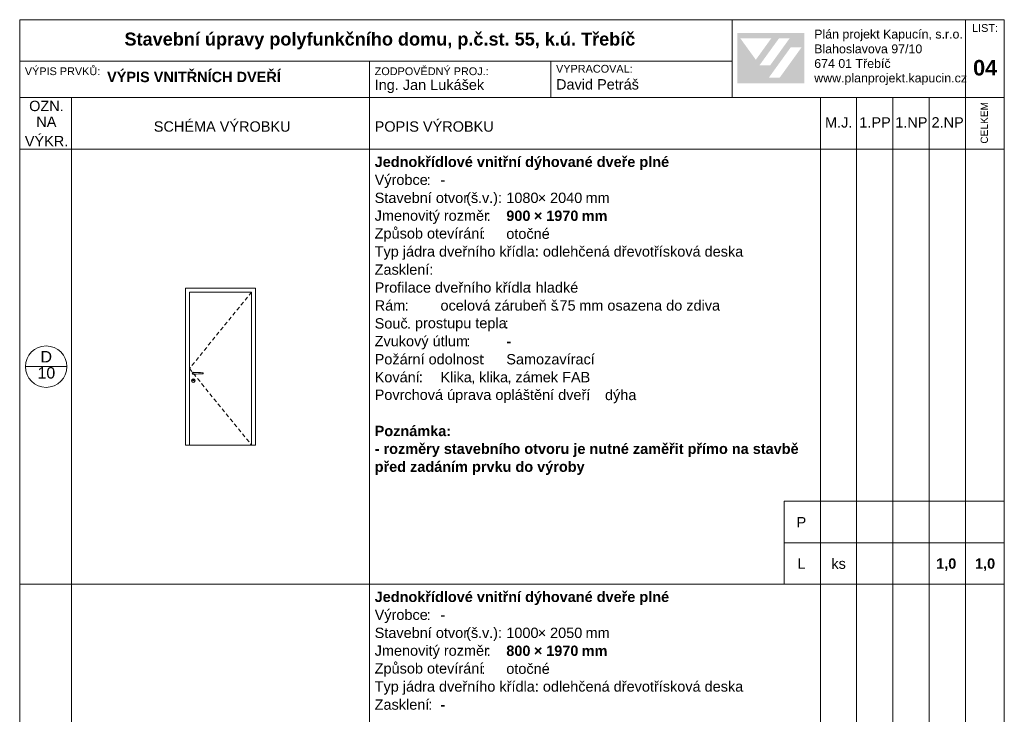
# Model space of a CAD drawing. Header units: millimetres. Extents: x 15381 to 191117, y -190522 to 367005.
# Tile 64 of 71: x 130117 to 149117, y 280891 to 294304. Entities that reach past the tile are written whole.
import ezdxf

# ---------------------------------------------------------------- set-up
doc = ezdxf.new("R2010")
doc.units = ezdxf.units.MM
doc.header["$MEASUREMENT"] = 0
doc.linetypes.add('Čárkovaná S', pattern=[125, 75, -50])
doc.styles.add('GENEROVANÝ_STYL_1', font='txt')
doc.styles.add('GENEROVANÝ_STYL_2', font='txt')

msp = doc.modelspace()

# ---------------------------------------------------------------- hatches: boundary and pattern name
at = {"linetype": 'Continuous', "lineweight": 13}
h = msp.add_hatch(color=7, dxfattribs=at)
h.paths.add_polyline_path([(143965.1, 293072.5), (145255.5, 293072.5), (145255.5, 294046), (143965.1, 294046)])
h.paths.add_polyline_path([(144024.4, 293943), (144619.5, 293942), (144322.2, 293530.8)], flags=0)
h.paths.add_polyline_path([(144394.9, 293426.1), (144768.7, 293943.6), (144974.3, 293943.6), (144600.4, 293425)], flags=0)
h.paths.add_polyline_path([(144781.2, 293182.3), (144571.6, 293182.3), (144994.1, 293767.9), (145203.6, 293767.9)], flags=0)

# ---------------------------------------------------------------- linework, layer by layer
at = {"color": 7, "linetype": 'Continuous', "lineweight": 20}
for p, q in [((149117.4, 294304.5), (130117.4, 294304.5)), ((130117.4, 294304.5), (130117.4, 266604.5)), ((143867.4, 292804.5), (143867.4, 294304.5)), ((148367.4, 294304.5), (148367.4, 292804.5)), ((149117.4, 266604.5), (149117.4, 294304.5)), ((143867.4, 293504.5), (130117.4, 293504.5)), ((136867.4, 293504.5), (136867.4, 292804.5)), ((140367.4, 293504.5), (140367.4, 292804.5)), ((149117.4, 292804.5), (130117.4, 292804.5)), ((131117.4, 292804.5), (131117.4, 291804.5)), ((136867.4, 292804.5), (136867.4, 291804.5)), ((145567.4, 292804.5), (145567.4, 291804.5)), ((146267.4, 292804.5), (146267.4, 291804.5)), ((146967.4, 292804.5), (146967.4, 291804.5)), ((147667.4, 292804.5), (147667.4, 291804.5)), ((148367.4, 292804.5), (148367.4, 291804.5)), ((146867.4, 291804.5), (130117.4, 291804.5)), ((131117.4, 291804.5), (131117.4, 283404.5)), ((136867.4, 291804.5), (136867.4, 283404.5)), ((145567.4, 291804.5), (145567.4, 283404.5)), ((146267.4, 291804.5), (146267.4, 283404.5)), ((149117.4, 291804.5), (146867.4, 291804.5)), ((146967.4, 291804.5), (146967.4, 283404.5)), ((147667.4, 291804.5), (147667.4, 283404.5)), ((148367.4, 291804.5), (148367.4, 283404.5)), ((134667.4, 289119.5), (133317.4, 289119.5)), ((133317.4, 289119.5), (133317.4, 286089.5)), ((134592.4, 289044.5), (133392.4, 289044.5)), ((133392.4, 289044.5), (133392.4, 286089.5)), ((134592.4, 286089.5), (134592.4, 289044.5)), ((134667.4, 286089.5), (134667.4, 289119.5)), ((131028, 287604.5), (130228, 287604.5)), ((133447.9, 287476.2), (133450.5, 287486)), ((133450.5, 287466.5), (133447.9, 287476.2)), ((133449.4, 287476.2), (133451.8, 287485.2)), ((133451.8, 287467.2), (133449.4, 287476.2)), ((133450.5, 287486), (133457.7, 287493.1)), ((133451.8, 287485.2), (133458.4, 287491.8)), ((133452.4, 287476.2), (133454.4, 287483.7)), ((133454.4, 287468.7), (133452.4, 287476.2)), ((133454.4, 287483.7), (133459.9, 287489.2)), ((133457.7, 287493.1), (133467.4, 287495.7)), ((133458.4, 287491.8), (133467.4, 287494.2)), ((133459.9, 287489.2), (133467.4, 287491.2)), ((133467.4, 287495.7), (133477.2, 287493.1)), ((133467.4, 287494.2), (133476.4, 287491.8)), ((133467.4, 287491.2), (133504.9, 287491.2)), ((133476.4, 287491.8), (133477, 287491.2)), ((133477.2, 287493.1), (133479, 287491.2)), ((133504.9, 287491.2), (133525, 287490.7)), ((133525, 287490.7), (133565.1, 287489.5)), ((133565.1, 287489.5), (133604.7, 287488.3)), ((133604.7, 287488.3), (133643.5, 287487.1)), ((133643.5, 287487.1), (133655.6, 287486.7)), ((133655.5, 287486.7), (133655.6, 287486.7)), ((133655.6, 287486.7), (133655.6, 287465.7)), ((133434.4, 287333.7), (133438.8, 287350.2)), ((133438.8, 287317.2), (133434.4, 287333.7)), ((133437.4, 287333.7), (133441.4, 287348.7)), ((133441.4, 287318.7), (133437.4, 287333.7)), ((133438.8, 287350.2), (133450.9, 287362.3)), ((133450.9, 287305.2), (133438.8, 287317.2)), ((133441.4, 287348.7), (133452.4, 287359.7)), ((133452.4, 287307.8), (133441.4, 287318.7)), ((133457.7, 287459.4), (133450.5, 287466.5)), ((133450.9, 287362.3), (133467.4, 287366.7)), ((133467.4, 287300.7), (133450.9, 287305.2)), ((133458.4, 287460.7), (133451.8, 287467.2)), ((133452.4, 287359.7), (133467.4, 287363.7)), ((133467.4, 287303.7), (133452.4, 287307.8)), ((133459.9, 287463.3), (133454.4, 287468.7)), ((133455.4, 287347.2), (133457, 287353.2)), ((133457, 287341.2), (133455.4, 287347.2)), ((133456.9, 287347.2), (133458.3, 287352.5)), ((133458.3, 287342), (133456.9, 287347.2)), ((133457, 287353.2), (133461.4, 287357.6)), ((133461.4, 287336.9), (133457, 287341.2)), ((133467.4, 287456.7), (133457.7, 287459.4)), ((133458.3, 287352.5), (133462.2, 287356.3)), ((133462.2, 287338.1), (133458.3, 287342)), ((133467.4, 287458.2), (133458.4, 287460.7)), ((133467.4, 287461.2), (133459.9, 287463.3)), ((133461.4, 287357.6), (133467.4, 287359.2)), ((133467.4, 287335.2), (133461.4, 287336.9)), ((133462.2, 287356.3), (133467.4, 287357.7)), ((133467.4, 287336.7), (133462.2, 287338.1)), ((133504.9, 287461.2), (133467.4, 287461.2)), ((133476.4, 287460.7), (133467.4, 287458.2)), ((133477.2, 287459.4), (133467.4, 287456.7)), ((133467.4, 287366.7), (133483.9, 287362.3)), ((133467.4, 287363.7), (133482.4, 287359.7)), ((133467.4, 287359.2), (133473.4, 287357.6)), ((133467.4, 287357.7), (133472.7, 287356.3)), ((133472.7, 287338.1), (133467.4, 287336.7)), ((133473.4, 287336.9), (133467.4, 287335.2)), ((133482.4, 287307.8), (133467.4, 287303.7)), ((133483.9, 287305.2), (133467.4, 287300.7)), ((133472.7, 287356.3), (133476.5, 287352.5)), ((133476.5, 287342), (133472.7, 287338.1)), ((133473.4, 287357.6), (133477.8, 287353.2)), ((133477.8, 287341.2), (133473.4, 287336.9)), ((133477, 287461.2), (133476.4, 287460.7)), ((133476.5, 287352.5), (133477.9, 287347.2)), ((133477.9, 287347.2), (133476.5, 287342)), ((133479, 287461.2), (133477.2, 287459.4)), ((133477.8, 287353.2), (133479.4, 287347.2)), ((133479.4, 287347.2), (133477.8, 287341.2)), ((133482.4, 287359.7), (133493.4, 287348.7)), ((133493.4, 287318.7), (133482.4, 287307.8)), ((133483.9, 287362.3), (133496, 287350.2)), ((133496, 287317.2), (133483.9, 287305.2)), ((133493.4, 287348.7), (133497.4, 287333.7)), ((133497.4, 287333.7), (133493.4, 287318.7)), ((133496, 287350.2), (133500.4, 287333.7)), ((133500.4, 287333.7), (133496, 287317.2)), ((133525, 287461.8), (133504.9, 287461.2)), ((133565.1, 287463), (133525, 287461.8)), ((133604.7, 287464.2), (133565.1, 287463)), ((133643.5, 287465.4), (133604.7, 287464.2)), ((133655.6, 287465.7), (133643.5, 287465.4)), ((133655.5, 287465.7), (133655.6, 287465.7)), ((133317.4, 286089.5), (134667.4, 286089.5)), ((144867.4, 285004.5), (144867.4, 283404.5)), ((149117.4, 285004.5), (144867.4, 285004.5)), ((149117.4, 284204.5), (144867.4, 284204.5)), ((149117.4, 283404.5), (130117.4, 283404.5)), ((131117.4, 283404.5), (131117.4, 275004.5)), ((136867.4, 283404.5), (136867.4, 275004.5)), ((145567.4, 283404.5), (145567.4, 275004.5)), ((146267.4, 283404.5), (146267.4, 275004.5)), ((146967.4, 283404.5), (146967.4, 275004.5)), ((147667.4, 283404.5), (147667.4, 275004.5)), ((148367.4, 283404.5), (148367.4, 275004.5))]:
    msp.add_line(p, q, dxfattribs=at)
at = {"color": 7, "linetype": 'Čárkovaná S', "lineweight": 20}
for p, q in [((134592.4, 289044.5), (133392.4, 287567)), ((133392.4, 287567), (134592.4, 286089.5))]:
    msp.add_line(p, q, dxfattribs=at)
at = {"color": 7, "linetype": 'Continuous', "lineweight": 20}
msp.add_circle((130628, 287604.5), 400, dxfattribs=at)

# ---------------------------------------------------------------- texts
at = {"color": 7, "linetype": 'Continuous', "lineweight": 20, "attachment_point": 7}
for s, insert, char_height, style in [('\\A1;{\\pql;\\fArial|b0|i0|c238|p38;LIST:}', (148495.5, 294066.5), 150, 'GENEROVANÝ_STYL_1'), ('\\A1;{\\pql;\\fArial|b1|i0|c238|p38;Stavební úpravy polyfunkčního domu, p.č.st. 55, k.ú. Třebíč}', (132139.9, 293730.1), 250, 'GENEROVANÝ_STYL_2'), ('\\A1;{\\pql;\\fArial|b0|i0|c238|p38;Plán projekt Kapucín, s.r.o.}', (145449.6, 293889.1), 171, 'GENEROVANÝ_STYL_1'), ('\\A1;{\\pql;\\fArial|b0|i0|c238|p38;Blahoslavova 97/10}', (145449.6, 293653.1), 171, 'GENEROVANÝ_STYL_1'), ('\\A1;{\\pql;\\fArial|b0|i0|c238|p38;674 01 Třebíč}', (145449.6, 293370.7), 171, 'GENEROVANÝ_STYL_1'), ('\\A1;{\\pql;\\fArial|b0|i0|c238|p38;VÝPIS PRVKŮ:}', (130216.5, 293231.8), 150, 'GENEROVANÝ_STYL_1'), ('\\A1;{\\pql;\\fArial|b1|i0|c238|p38;VÝPIS VNITŘNÍCH DVEŘÍ}', (131803.3, 293095.6), 200, 'GENEROVANÝ_STYL_2'), ('\\A1;{\\pql;\\fArial|b0|i0|c238|p38;ZODPOVĚDNÝ PROJ.:}', (136967.4, 293231.8), 150, 'GENEROVANÝ_STYL_1'), ('\\A1;{\\pql;\\fArial|b0|i0|c238|p38;VYPRACOVAL:}', (140467.4, 293279.2), 150, 'GENEROVANÝ_STYL_1'), ('\\A1;{\\pql;\\fArial|b1|i0|c238|p38;04}', (148514.7, 293222.4), 300, 'GENEROVANÝ_STYL_2'), ('\\A1;{\\pql;\\fArial|b0|i0|c238|p38;David Petráš}', (140467.4, 292953), 200, 'GENEROVANÝ_STYL_1'), ('\\A1;{\\pql;\\fArial|b0|i0|c238|p38;www.planprojekt.kapucin.cz}', (145449.6, 293041.9), 171, 'GENEROVANÝ_STYL_1'), ('\\A1;{\\pql;\\fArial|b0|i0|c238|p38;Ing. Jan Lukášek}', (136967.4, 292886.3), 200, 'GENEROVANÝ_STYL_1'), ('\\A1;{\\pql;\\fArial|b0|i0|c238|p38;OZN.}', (130299.7, 292535.8), 200, 'GENEROVANÝ_STYL_1'), ('\\A1;{\\pql;\\fArial|b0|i0|c238|p38;NA}', (130437.8, 292233.4), 200, 'GENEROVANÝ_STYL_1'), ('\\A1;{\\pql;\\fArial|b0|i0|c238|p38;M.J.}', (145657.7, 292218.4), 200, 'GENEROVANÝ_STYL_1'), ('\\A1;{\\pql;\\fArial|b0|i0|c238|p38;1.PP}', (146320.3, 292221.6), 200, 'GENEROVANÝ_STYL_1'), ('\\A1;{\\pql;\\fArial|b0|i0|c238|p38;1.NP}', (147012.9, 292221.6), 200, 'GENEROVANÝ_STYL_1'), ('\\A1;{\\pql;\\fArial|b0|i0|c238|p38;2.NP}', (147712.9, 292221.6), 200, 'GENEROVANÝ_STYL_1'), ('\\A1;{\\pql;\\fArial|b0|i0|c238|p38;SCHÉMA VÝROBKU}', (132705.1, 292138.5), 200, 'GENEROVANÝ_STYL_1'), ('\\A1;{\\pql;\\fArial|b0|i0|c238|p38;POPIS VÝROBKU}', (136967.4, 292138.5), 200, 'GENEROVANÝ_STYL_1'), ('\\A1;{\\pql;\\fArial|b0|i0|c238|p38;VÝKR.}', (130216.5, 291859), 200, 'GENEROVANÝ_STYL_1'), ('\\A1;{\\pql;\\fArial|b1|i0|c238|p38;Jednokřídlové vnitřní dýhované dveře plné}', (136967.4, 291399.6), 200, 'GENEROVANÝ_STYL_2'), ('\\A1;{\\pql;\\fArial|b0|i0|c238|p38;Výrobce}', (136967.4, 291053.5), 200, 'GENEROVANÝ_STYL_1'), ('\\A1;{\\pql;\\fArial|b0|i0|c238|p38;:}', (137971.3, 291111.1), 200, 'GENEROVANÝ_STYL_1'), ('\\A1;{\\pql;\\fArial|b0|i0|c238|p38;^I}', (138048.1, 291111.1), 200, 'GENEROVANÝ_STYL_1'), ('\\A1;{\\pql;\\fArial|b0|i0|c238|p38;-}', (138237.4, 291111.1), 200, 'GENEROVANÝ_STYL_1'), ('\\A1;{\\pql;\\fArial|b0|i0|c238|p38;^I}', (138328.8, 291111.1), 200, 'GENEROVANÝ_STYL_1'), ('\\A1;{\\pql;\\fArial|b0|i0|c238|p38;^I}', (138872.4, 291111.1), 200, 'GENEROVANÝ_STYL_1'), ('\\A1;{\\pql;\\fArial|b0|i0|c238|p38;Stavební otvor}', (136967.4, 290761.5), 200, 'GENEROVANÝ_STYL_1'), ('\\A1;{\\pql;\\fArial|b0|i0|c238|p38;(}', (138733.8, 290707), 200, 'GENEROVANÝ_STYL_1'), ('\\A1;{\\pql;\\fArial|b0|i0|c238|p38;š}', (138825.2, 290761.6), 200, 'GENEROVANÝ_STYL_1'), ('\\A1;{\\pql;\\fArial|b0|i0|c238|p38;v}', (139039.2, 290764.8), 200, 'GENEROVANÝ_STYL_1'), ('\\A1;{\\pql;\\fArial|b0|i0|c238|p38;.):}', (139176.3, 290707), 200, 'GENEROVANÝ_STYL_1'), ('\\A1;{\\pql;\\fArial|b0|i0|c238|p38;1080}', (139507.4, 290761.5), 200, 'GENEROVANÝ_STYL_1'), ('\\A1;{\\pql;\\fArial|b0|i0|c238|p38;× }', (140114.5, 290764.8), 200, 'GENEROVANÝ_STYL_1'), ('\\A1;{\\pql;\\fArial|b0|i0|c238|p38;2040}', (140352.2, 290761.5), 200, 'GENEROVANÝ_STYL_1'), ('\\A1;{\\pql;\\fArial|b0|i0|c238|p38; mm}', (140959.3, 290764.8), 200, 'GENEROVANÝ_STYL_1'), ('\\A1;{\\pql;\\fArial|b0|i0|c238|p38;.}', (138962.4, 290764.8), 200, 'GENEROVANÝ_STYL_1'), ('\\A1;{\\pql;\\fArial|b1|i0|c238|p38;^I}', (139498.1, 290764.8), 200, 'GENEROVANÝ_STYL_2'), ('\\A1;{\\pql;\\fArial|b0|i0|c238|p38;Jmenovitý rozměr}', (136967.4, 290360.9), 200, 'GENEROVANÝ_STYL_1'), ('\\A1;{\\pql;\\fArial|b0|i0|c238|p38;:}', (139128.8, 290418.5), 200, 'GENEROVANÝ_STYL_1'), ('\\A1;{\\pql;\\fArial|b1|i0|c238|p38; }', (139421.3, 290696.2), 200, 'GENEROVANÝ_STYL_2'), ('\\A1;{\\pql;\\fArial|b1|i0|c238|p38;900}', (139507.4, 290415.1), 200, 'GENEROVANÝ_STYL_2'), ('\\A1;{\\pql;\\fArial|b1|i0|c238|p38; × }', (139962.7, 290418.5), 200, 'GENEROVANÝ_STYL_2'), ('\\A1;{\\pql;\\fArial|b1|i0|c238|p38;1970}', (140277.2, 290415.1), 200, 'GENEROVANÝ_STYL_2'), ('\\A1;{\\pql;\\fArial|b1|i0|c238|p38; mm}', (140884.3, 290418.5), 200, 'GENEROVANÝ_STYL_2'), ('\\A1;{\\pql;\\fArial|b0|i0|c238|p38;^I}', (139205.6, 290418.5), 200, 'GENEROVANÝ_STYL_1'), ('\\A1;{\\pql;\\fArial|b0|i0|c238|p38;Způsob otevírání}', (136967.4, 290017.8), 200, 'GENEROVANÝ_STYL_1'), ('\\A1;{\\pql;\\fArial|b0|i0|c238|p38;:}', (139022.7, 290072.2), 200, 'GENEROVANÝ_STYL_1'), ('\\A1;{\\pql;\\fArial|b0|i0|c238|p38;otočné}', (139507.4, 290069), 200, 'GENEROVANÝ_STYL_1'), ('\\A1;{\\pql;\\fArial|b0|i0|c238|p38;^I}', (139099.5, 290072.2), 200, 'GENEROVANÝ_STYL_1'), ('\\A1;{\\pql;\\fArial|b0|i0|c238|p38;Typ jádra dveřního křídla: odlehčená dřevotřísková deska}', (136967.4, 289668.3), 200, 'GENEROVANÝ_STYL_1'), ('\\A1;{\\pql;\\fArial|b0|i0|c238|p38;Zasklení:}', (136967.4, 289376.5), 200, 'GENEROVANÝ_STYL_1'), ('\\A1;{\\pql;\\fArial|b0|i0|c238|p38;Profilace dveřního křídla}', (136967.4, 289030.2), 200, 'GENEROVANÝ_STYL_1'), ('\\A1;{\\pql;\\fArial|b0|i0|c238|p38;hladké}', (140072.3, 289030.2), 200, 'GENEROVANÝ_STYL_1'), ('\\A1;{\\pql;\\fArial|b0|i0|c238|p38;: }', (139918.7, 289033.3), 200, 'GENEROVANÝ_STYL_1'), ('\\A1;{\\pql;\\fArial|b0|i0|c238|p38;^I}', (140876.9, 289033.3), 200, 'GENEROVANÝ_STYL_1'), ('\\A1;{\\pql;\\fArial|b0|i0|c238|p38;Rám}', (136967.4, 288683.9), 200, 'GENEROVANÝ_STYL_1'), ('\\A1;{\\pql;\\fArial|b0|i0|c238|p38;: }', (137545.2, 288687.1), 200, 'GENEROVANÝ_STYL_1'), ('\\A1;{\\pql;\\fArial|b0|i0|c238|p38;ocelová zárubeň š}', (138237.4, 288683.9), 200, 'GENEROVANÝ_STYL_1'), ('\\A1;{\\pql;\\fArial|b0|i0|c238|p38;75}', (140534.1, 288683.8), 200, 'GENEROVANÝ_STYL_1'), ('\\A1;{\\pql;\\fArial|b0|i0|c238|p38; mm osazena do zdiva}', (140837.6, 288683.9), 200, 'GENEROVANÝ_STYL_1'), ('\\A1;{\\pql;\\fArial|b0|i0|c238|p38;^I}', (137698.8, 288687.1), 200, 'GENEROVANÝ_STYL_1'), ('\\A1;{\\pql;\\fArial|b0|i0|c238|p38;.}', (140457.3, 288687.1), 200, 'GENEROVANÝ_STYL_1'), ('\\A1;{\\pql;\\fArial|b0|i0|c238|p38;Souč}', (136967.4, 288337.5), 200, 'GENEROVANÝ_STYL_1'), ('\\A1;{\\pql;\\fArial|b0|i0|c238|p38;prostupu tepla}', (137744.5, 288286.3), 200, 'GENEROVANÝ_STYL_1'), ('\\A1;{\\pql;\\fArial|b0|i0|c238|p38;:}', (139478, 288340.8), 200, 'GENEROVANÝ_STYL_1'), ('\\A1;{\\pql;\\fArial|b0|i0|c238|p38;. }', (137590.9, 288340.8), 200, 'GENEROVANÝ_STYL_1'), ('\\A1;{\\pql;\\fArial|b1|i0|c238|p38; }', (139554.8, 288272.2), 200, 'GENEROVANÝ_STYL_2'), ('\\A1;{\\pql;\\fArial|b1|i0|c238|p38;^I}', (139631.6, 288340.8), 200, 'GENEROVANÝ_STYL_2'), ('\\A1;{\\pql;\\fArial|b0|i0|c238|p38;Zvukový útlum}', (136967.4, 287936.9), 200, 'GENEROVANÝ_STYL_1'), ('\\A1;{\\pql;\\fArial|b0|i0|c238|p38;:}', (138733.8, 287994.5), 200, 'GENEROVANÝ_STYL_1'), ('\\A1;{\\pql;\\fArial|b1|i0|c238|p38;-}', (139507.4, 287994.5), 200, 'GENEROVANÝ_STYL_2'), ('\\A1;{\\pql;\\fArial|b0|i0|c238|p38;D}', (130519.3, 287685.8), 220, 'GENEROVANÝ_STYL_1'), ('\\A1;{\\pql;\\fArial|b0|i0|c238|p38;Požární odolnost}', (136967.4, 287645), 200, 'GENEROVANÝ_STYL_1'), ('\\A1;{\\pql;\\fArial|b1|i0|c238|p38; }', (138810.6, 287925.9), 200, 'GENEROVANÝ_STYL_2'), ('\\A1;{\\pql;\\fArial|b1|i0|c238|p38;^I}', (138887.4, 287994.5), 200, 'GENEROVANÝ_STYL_2'), ('\\A1;{\\pql;\\fArial|b0|i0|c238|p38;Samozavírací}', (139507.4, 287644.9), 200, 'GENEROVANÝ_STYL_1'), ('\\A1;{\\pql;\\fArial|b0|i0|c238|p38;:}', (139020.9, 287648.2), 200, 'GENEROVANÝ_STYL_1'), ('\\A1;{\\pql;\\fArial|b0|i0|c238|p38;10}', (130461, 287371.8), 220, 'GENEROVANÝ_STYL_1'), ('\\A1;{\\pql;\\fArial|b0|i0|c238|p38;Kování}', (136967.4, 287298.8), 200, 'GENEROVANÝ_STYL_1'), ('\\A1;{\\pql;\\fArial|b0|i0|c238|p38;Klika}', (138237.4, 287298.8), 200, 'GENEROVANÝ_STYL_1'), ('\\A1;{\\pql;\\fArial|b0|i0|c238|p38;klika}', (138983.5, 287298.8), 200, 'GENEROVANÝ_STYL_1'), ('\\A1;{\\pql;\\fArial|b1|i0|c238|p38; }', (139097.7, 287579.6), 200, 'GENEROVANÝ_STYL_2'), ('\\A1;{\\pql;\\fArial|b1|i0|c238|p38;^I}', (139174.5, 287648.2), 200, 'GENEROVANÝ_STYL_2'), ('\\A1;{\\pql;\\fArial|b0|i0|c238|p38;zámek FAB}', (139683.8, 287298.8), 200, 'GENEROVANÝ_STYL_1'), ('\\A1;{\\pql;\\fArial|b0|i0|c238|p38;:}', (137819.5, 287301.9), 200, 'GENEROVANÝ_STYL_1'), ('\\A1;{\\pql;\\fArial|b1|i0|c238|p38;^I}', (137973.1, 287301.9), 200, 'GENEROVANÝ_STYL_2'), ('\\A1;{\\pql;\\fArial|b0|i0|c238|p38;, }', (138829.9, 287263.1), 200, 'GENEROVANÝ_STYL_1'), ('\\A1;{\\pql;\\fArial|b0|i0|c238|p38;, }', (139530.2, 287263.1), 200, 'GENEROVANÝ_STYL_1'), ('\\A1;{\\pql;\\fArial|b0|i0|c238|p38;Povrchová úprava opláštění dveří}', (136967.4, 286901.2), 200, 'GENEROVANÝ_STYL_1'), ('\\A1;{\\pql;\\fArial|b1|i0|c238|p38; }', (137896.3, 287233.3), 200, 'GENEROVANÝ_STYL_2'), ('\\A1;{\\pql;\\fArial|b0|i0|c238|p38;:}', (141045.1, 286955.6), 200, 'GENEROVANÝ_STYL_1'), ('\\A1;{\\pql;\\fArial|b0|i0|c238|p38;dýha}', (141412.4, 286898), 200, 'GENEROVANÝ_STYL_1'), ('\\A1;{\\pql;\\fArial|b0|i0|c238|p38;^I}', (141121.9, 286955.6), 200, 'GENEROVANÝ_STYL_1'), ('\\A1;{\\pql;\\fArial|b1|i0|c238|p38;Poznámka:}', (136967.4, 286259.9), 200, 'GENEROVANÝ_STYL_2'), ('\\A1;{\\pql;\\fArial|b1|i0|c238|p38;- rozměry stavebního otvoru je nutné zaměřit přímo na stavbě}', (136967.4, 285859), 200, 'GENEROVANÝ_STYL_2'), ('\\A1;{\\pql;\\fArial|b1|i0|c238|p38;před zadáním prvku do výroby}', (136967.4, 285512.7), 200, 'GENEROVANÝ_STYL_2'), ('\\A1;{\\pql;\\fArial|b0|i0|c238|p38;P}', (145109, 284500.2), 200, 'GENEROVANÝ_STYL_1'), ('\\A1;{\\pql;\\fArial|b0|i0|c238|p38;L}', (145124.6, 283700.2), 200, 'GENEROVANÝ_STYL_1'), ('\\A1;{\\pql;\\fArial|b0|i0|c238|p38;ks}', (145780.3, 283697.1), 200, 'GENEROVANÝ_STYL_1'), ('\\A1;{\\pql;\\fArial|b1|i0|c238|p38;1,0}', (147802.2, 283656.9), 200, 'GENEROVANÝ_STYL_2'), ('\\A1;{\\pql;\\fArial|b1|i0|c238|p38;1,0}', (148552.2, 283656.9), 200, 'GENEROVANÝ_STYL_2'), ('\\A1;{\\pql;\\fArial|b1|i0|c238|p38;Jednokřídlové vnitřní dýhované dveře plné}', (136967.4, 282999.6), 200, 'GENEROVANÝ_STYL_2'), ('\\A1;{\\pql;\\fArial|b0|i0|c238|p38;Výrobce}', (136967.4, 282653.5), 200, 'GENEROVANÝ_STYL_1'), ('\\A1;{\\pql;\\fArial|b0|i0|c238|p38;:}', (137971.3, 282711.1), 200, 'GENEROVANÝ_STYL_1'), ('\\A1;{\\pql;\\fArial|b0|i0|c238|p38;-}', (138237.4, 282711.1), 200, 'GENEROVANÝ_STYL_1'), ('\\A1;{\\pql;\\fArial|b0|i0|c238|p38;Stavební otvor}', (136967.4, 282361.5), 200, 'GENEROVANÝ_STYL_1'), ('\\A1;{\\pql;\\fArial|b0|i0|c238|p38;^I}', (138048.1, 282711.1), 200, 'GENEROVANÝ_STYL_1'), ('\\A1;{\\pql;\\fArial|b0|i0|c238|p38;^I}', (138328.8, 282711.1), 200, 'GENEROVANÝ_STYL_1'), ('\\A1;{\\pql;\\fArial|b0|i0|c238|p38;(}', (138733.8, 282307), 200, 'GENEROVANÝ_STYL_1'), ('\\A1;{\\pql;\\fArial|b0|i0|c238|p38;š}', (138825.2, 282361.6), 200, 'GENEROVANÝ_STYL_1'), ('\\A1;{\\pql;\\fArial|b0|i0|c238|p38;^I}', (138872.4, 282711.1), 200, 'GENEROVANÝ_STYL_1'), ('\\A1;{\\pql;\\fArial|b0|i0|c238|p38;.):}', (139176.3, 282307), 200, 'GENEROVANÝ_STYL_1'), ('\\A1;{\\pql;\\fArial|b0|i0|c238|p38;1000}', (139507.4, 282361.5), 200, 'GENEROVANÝ_STYL_1'), ('\\A1;{\\pql;\\fArial|b0|i0|c238|p38;× }', (140114.5, 282364.8), 200, 'GENEROVANÝ_STYL_1'), ('\\A1;{\\pql;\\fArial|b0|i0|c238|p38;2050}', (140352.2, 282361.5), 200, 'GENEROVANÝ_STYL_1'), ('\\A1;{\\pql;\\fArial|b0|i0|c238|p38;.}', (138962.4, 282364.8), 200, 'GENEROVANÝ_STYL_1'), ('\\A1;{\\pql;\\fArial|b0|i0|c238|p38;v}', (139039.2, 282364.8), 200, 'GENEROVANÝ_STYL_1'), ('\\A1;{\\pql;\\fArial|b1|i0|c238|p38;^I}', (139498.1, 282364.8), 200, 'GENEROVANÝ_STYL_2'), ('\\A1;{\\pql;\\fArial|b0|i0|c238|p38; mm}', (140959.3, 282364.8), 200, 'GENEROVANÝ_STYL_1'), ('\\A1;{\\pql;\\fArial|b0|i0|c238|p38;Jmenovitý rozměr}', (136967.4, 281960.9), 200, 'GENEROVANÝ_STYL_1'), ('\\A1;{\\pql;\\fArial|b0|i0|c238|p38;:}', (139128.8, 282018.5), 200, 'GENEROVANÝ_STYL_1'), ('\\A1;{\\pql;\\fArial|b1|i0|c238|p38; }', (139421.3, 282296.2), 200, 'GENEROVANÝ_STYL_2'), ('\\A1;{\\pql;\\fArial|b1|i0|c238|p38;800}', (139507.4, 282015.1), 200, 'GENEROVANÝ_STYL_2'), ('\\A1;{\\pql;\\fArial|b1|i0|c238|p38; × }', (139962.7, 282018.5), 200, 'GENEROVANÝ_STYL_2'), ('\\A1;{\\pql;\\fArial|b1|i0|c238|p38;1970}', (140277.2, 282015.1), 200, 'GENEROVANÝ_STYL_2'), ('\\A1;{\\pql;\\fArial|b1|i0|c238|p38; mm}', (140884.3, 282018.5), 200, 'GENEROVANÝ_STYL_2'), ('\\A1;{\\pql;\\fArial|b0|i0|c238|p38;^I}', (139205.6, 282018.5), 200, 'GENEROVANÝ_STYL_1'), ('\\A1;{\\pql;\\fArial|b0|i0|c238|p38;Způsob otevírání}', (136967.4, 281617.8), 200, 'GENEROVANÝ_STYL_1'), ('\\A1;{\\pql;\\fArial|b0|i0|c238|p38;:}', (139022.7, 281672.2), 200, 'GENEROVANÝ_STYL_1'), ('\\A1;{\\pql;\\fArial|b0|i0|c238|p38;otočné}', (139507.4, 281669), 200, 'GENEROVANÝ_STYL_1'), ('\\A1;{\\pql;\\fArial|b0|i0|c238|p38;^I}', (139099.5, 281672.2), 200, 'GENEROVANÝ_STYL_1'), ('\\A1;{\\pql;\\fArial|b0|i0|c238|p38;Typ jádra dveřního křídla: odlehčená dřevotřísková deska}', (136967.4, 281268.3), 200, 'GENEROVANÝ_STYL_1'), ('\\A1;{\\pql;\\fArial|b0|i0|c238|p38;Zasklení}', (136967.4, 280976.5), 200, 'GENEROVANÝ_STYL_1'), ('\\A1;{\\pql;\\fArial|b0|i0|c238|p38;:}', (138002.4, 280979.6), 200, 'GENEROVANÝ_STYL_1'), ('\\A1;{\\pql;\\fArial|b1|i0|c238|p38;-}', (138237.4, 280979.6), 200, 'GENEROVANÝ_STYL_2'), ('\\A1;{\\pql;\\fArial|b1|i0|c238|p38; }', (138079.2, 280911.1), 200, 'GENEROVANÝ_STYL_2'), ('\\A1;{\\pql;\\fArial|b1|i0|c238|p38;^I}', (138156, 280979.6), 200, 'GENEROVANÝ_STYL_2')]:
    msp.add_mtext(s, dxfattribs=dict(at, insert=insert, char_height=char_height, style=style))
at = {"color": 7, "linetype": 'Continuous', "lineweight": 20, "insert": (148802.7, 291910.2), "char_height": 140, "attachment_point": 7, "rotation": 90, "style": 'GENEROVANÝ_STYL_1'}
msp.add_mtext('\\A1;{\\pql;\\fArial|b0|i0|c238|p38;CELKEM}', dxfattribs=at)

doc.saveas('drawing.dxf')
